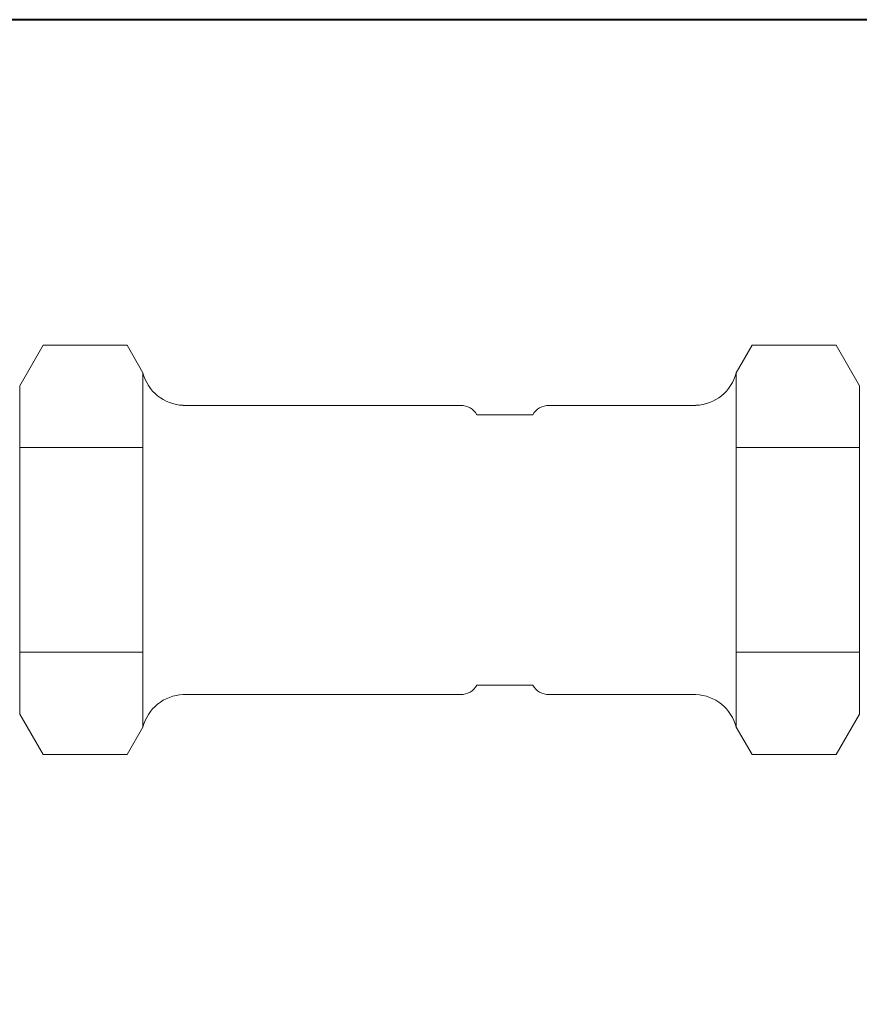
# Model space of a CAD drawing. Header units: millimetres. Extents: x -368 to 1732, y 4913 to 6398.
# Tile 11 of 24: x 881 to 890, y 5905 to 5915. Entities that reach past the tile are written whole.
import ezdxf

# ---------------------------------------------------------------- set-up
doc = ezdxf.new("R2010")
doc.units = ezdxf.units.MM
doc.linetypes.add('ACAD_ISO08W100', pattern=[36, 24, -3, 6, -3])
doc.linetypes.add('DASHED', pattern=[0.75, 0.5, -0.25])
for name, color, linetype, lineweight in [('-- CO_rury', 11, 'Continuous', 9), ('_NOŚNE', 73, 'Continuous', 40), ('PRZERYWANA', 50, 'DASHED', 15)]:
    doc.layers.add(name, color=color, linetype=linetype, lineweight=lineweight)

# ---------------------------------------------------------------- blocks, each defined once
blk = doc.blocks.new('-- SOCLA EA 291NF DN25_rz')
at = {"color": 0}
for p, q in [((0.25, 2.194), (0, 1.761)), ((0.25, 2.194), (1.15, 2.194)), ((1.32, 1.9), (1.15, 2.194)), ((7.85, 2.194), (7.68, 1.9)), ((8.75, 2.194), (7.85, 2.194)), ((9, 1.761), (8.75, 2.194)), ((0, 1.761), (0, -1.761)), ((9, 1.761), (9, -1.761)), ((4.727, 1.55), (1.753, 1.55)), ((7.247, 1.55), (5.673, 1.55)), ((5.5, 1.45), (4.9, 1.45)), ((4.9, -1.45), (5.5, -1.45)), ((1.753, -1.55), (4.727, -1.55)), ((5.673, -1.55), (7.247, -1.55)), ((0, -1.761), (0.25, -2.194)), ((8.75, -2.194), (9, -1.761)), ((1.15, -2.194), (1.32, -1.9)), ((7.68, -1.9), (7.85, -2.194)), ((0.25, -2.194), (1.15, -2.194)), ((8.75, -2.194), (7.85, -2.194))]:
    blk.add_line(p, q, dxfattribs=at)
at = {"color": 11}
for p, q in [((1.32, 1.9), (1.32, 1.65)), ((7.68, 1.9), (7.68, 1.65)), ((1.32, 1.641), (1.32, 0.009)), ((7.68, 1.641), (7.68, 0.009)), ((1.32, -0.009), (1.32, -1.641)), ((7.68, -0.009), (7.68, -1.641)), ((1.32, -1.65), (1.32, -1.9)), ((7.68, -1.65), (7.68, -1.9))]:
    blk.add_line(p, q, dxfattribs=at)
at = {"color": 50, "linetype": 'Continuous', "lineweight": 0}
for p, q in [((0, 1.097), (1.32, 1.097)), ((9, 1.097), (7.68, 1.097)), ((0, -1.097), (1.32, -1.097)), ((9, -1.097), (7.68, -1.097))]:
    blk.add_line(p, q, dxfattribs=at)
at = {"color": 11}
for points in [[(1.32, 1.65), (1.32, 1.648), (1.32, 1.645), (1.32, 1.642), (1.32, 1.641)], [(7.68, 1.641), (7.68, 1.642), (7.68, 1.645), (7.68, 1.648), (7.68, 1.65)], [(1.32, 0.009), (1.32, 0.006), (1.32, 0), (1.32, -0.006), (1.32, -0.009)], [(7.68, -0.009), (7.68, -0.006), (7.68, 0), (7.68, 0.006), (7.68, 0.009)], [(1.32, -1.641), (1.32, -1.642), (1.32, -1.645), (1.32, -1.648), (1.32, -1.65)], [(7.68, -1.65), (7.68, -1.648), (7.68, -1.645), (7.68, -1.642), (7.68, -1.641)]]:
    blk.add_lwpolyline(points, dxfattribs=at)
at = {"color": 0}
for centre, radius, start, end in [((1.77, 2.015), 0.465, 194.2781, 267.7927), ((7.23, 2.015), 0.465, 272.2073, 345.7219), ((4.727, 1.35), 0.2, 30, 90), ((5.673, 1.35), 0.2, 90.0004, 150), ((4.727, -1.35), 0.2, 270, 330), ((5.673, -1.35), 0.2, 210, 269.9996), ((1.77, -2.015), 0.465, 92.2073, 165.7219), ((7.23, -2.015), 0.465, 14.2781, 87.7927)]:
    blk.add_arc(centre, radius, start, end, dxfattribs=at)
blk = doc.blocks.new('-- REDUKTOR SYR 315 DN 25_rz')
at = {"color": 50, "linetype": 'Continuous', "lineweight": 0}
blk.add_line((0, 1.65), (0, -1.65), dxfattribs=at)
blk = doc.blocks.new('*U669')
blk.add_blockref('-- REDUKTOR SYR 315 DN 25_rz', (2.9, -52.137))

msp = doc.modelspace()

# ---------------------------------------------------------------- linework, layer by layer
at = {"layer": '_NOŚNE'}
msp.add_line((796.896, 5915.499), (1205.135, 5915.499), dxfattribs=at)
at = {"layer": 'PRZERYWANA', "ltscale": 50}
msp.add_arc((1001.234, 6233.302), 377.59, 237.31603, 302.68397, dxfattribs=at)

# ---------------------------------------------------------------- block references
at = {"layer": '-- CO_rury', "linetype": 'ACAD_ISO08W100', "ltscale": 20}
for name, p in [('*U669', (886.974, 5961.95)), ('-- SOCLA EA 291NF DN25_rz', (880.874, 5909.814))]:
    msp.add_blockref(name, p, dxfattribs=at)

doc.saveas('drawing.dxf')
